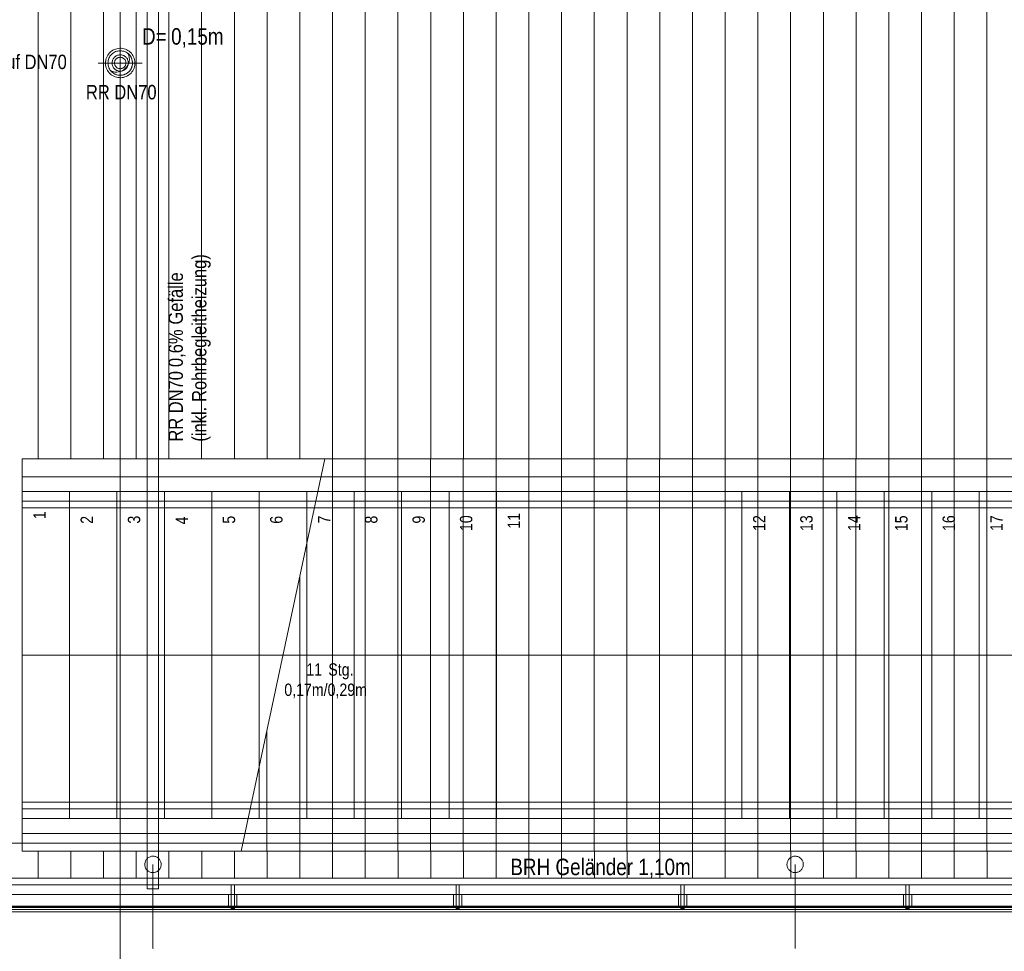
# Model space of a CAD drawing. Extents: x -620 to 300, y 62 to 1107.
# Tile 30 of 109: x -138 to -17, y 198 to 312. Entities that reach past the tile are written whole.
import ezdxf
from ezdxf.lldxf.tags import DXFTag

# ---------------------------------------------------------------- set-up
doc = ezdxf.new("R2010")
doc.units = 0
doc.layers.get('0').update_dxf_attribs({"lineweight": 35})
for name, color, linetype, lineweight, true_color in [('30 -33 Aussenwände- 7 Fassade_ Elemente', 7, 'Continuous', 9, 0x00aacc), ('30 -34 Innenwände- 6 Elemente', 7, 'Continuous', 9, 0xff6633), ('30 -35 Decken- 11 Bodendurchbruch', 7, 'Continuous', 15, 0x599559), ('30 -35 Decken- 2.2 Treppen Außen', 7, 'Continuous', 9, 0x009999), ('30 -36 Dächer- 3 Dachbeläge', 7, 'Continuous', 15, 0x9999ff), ('30 -36 Dächer- 4 Dachbekleidungen', 7, 'Continuous', 9, 0xccccff), ('40 -41 Abwasser_Wasser_Gas- 1 Abwasser + sanitäre Anlagen', 7, 'Continuous', 9, 0xff6633), ('70 -72 Beschriftung- 1 Beschriftung allgemein', 7, 'Continuous', 9, 0xff6633), ('70 -75 Raumstempel- 1 Raumstempel', 1, 'Continuous', 50, 0xff0000)]:
    doc.layers.add(name, color=color, linetype=linetype, lineweight=lineweight, true_color=true_color)
for name, color, linetype, lineweight in [('40 -41 Abwasser_Wasser_Gas- 2 Wasser-1', 7, 'Continuous', 15), ('60- 61 allgemeine Ausstattung- 4 Terrassen', 7, 'Continuous', 9), ('70 -71 Achsen- 1 Gebäudeachsen', 7, 'STRICHPUNKT2-A06G9G5P8I', 18)]:
    doc.layers.add(name, color=color, linetype=linetype, lineweight=lineweight)
doc.styles.get("Standard").update_dxf_attribs({"font": 'ARIALN.TTF'})
tags = doc.linetypes.add('grob-A06G9G5Q8I', pattern=[14, 3, -8, 3]).pattern_tags.tags
tags[8:9] = [DXFTag(74, 4), DXFTag(75, 0), DXFTag(340, '0'), DXFTag(46, 0.0), DXFTag(50, 0.0), DXFTag(44, 0.0), DXFTag(45, 0.0)]
tags[6:7] = [DXFTag(74, 4), DXFTag(75, 0), DXFTag(340, '0'), DXFTag(46, 0.0), DXFTag(50, 0.0), DXFTag(44, 0.0), DXFTag(45, 0.0)]
tags[4:5] = [DXFTag(74, 4), DXFTag(75, 0), DXFTag(340, '0'), DXFTag(46, 0.0), DXFTag(50, 0.0), DXFTag(44, 0.0), DXFTag(45, 0.0)]
tags = doc.linetypes.add('STRICHPUNKT2-A06G9G5P8I', pattern=[12.7, 6.35, -3.175, 0, -3.175]).pattern_tags.tags
tags[10:11] = [DXFTag(74, 4), DXFTag(75, 0), DXFTag(340, '0'), DXFTag(46, 0.0), DXFTag(50, 0.0), DXFTag(44, 0.0), DXFTag(45, 0.0)]
tags[8:9] = [DXFTag(74, 4), DXFTag(75, 0), DXFTag(340, '0'), DXFTag(46, 0.0), DXFTag(50, 0.0), DXFTag(44, 0.0), DXFTag(45, 0.0)]
tags[6:7] = [DXFTag(74, 4), DXFTag(75, 0), DXFTag(340, '0'), DXFTag(46, 0.0), DXFTag(50, 0.0), DXFTag(44, 0.0), DXFTag(45, 0.0)]
tags[4:5] = [DXFTag(74, 4), DXFTag(75, 0), DXFTag(340, '0'), DXFTag(46, 0.0), DXFTag(50, 0.0), DXFTag(44, 0.0), DXFTag(45, 0.0)]

# ---------------------------------------------------------------- blocks, each defined once
blk = doc.blocks.new('Referenz-A06G9G5R8I')
at = {"layer": '30 -33 Aussenwände- 7 Fassade_ Elemente', "color": 0, "linetype": 'Continuous', "ltscale": 0.13}
blk.add_line((31.72, 203.13), (-395.08, 203.13), dxfattribs=at)
at = {"layer": '30 -34 Innenwände- 6 Elemente', "color": 0, "linetype": 'Continuous', "ltscale": 0.13}
for p, q in [((31.12, 206.63), (-399.28, 206.63)), ((-398.48, 205.83), (31.12, 205.83)), ((31.12, 204.63), (-397.28, 204.63)), ((-395.48, 202.83), (31.12, 202.83))]:
    blk.add_line(p, q, dxfattribs=at)
at = {"layer": '30 -35 Decken- 11 Bodendurchbruch', "color": 0, "linetype": 'grob-A06G9G5Q8I', "lineweight": 9, "ltscale": 0.13}
for p, q in [((-125.48, 309.03), (-125.48, 303.63)), ((-128.18, 306.33), (-122.78, 306.33))]:
    blk.add_line(p, q, dxfattribs=at)
at = {"layer": '30 -35 Decken- 11 Bodendurchbruch', "color": 0, "linetype": 'Continuous', "ltscale": 0.15}
for p, q in [((-126.86, 306.91), (-126.8, 307.04)), ((-126.8, 307.04), (-126.73, 307.16)), ((-126.73, 307.16), (-126.64, 307.28)), ((-126.64, 307.28), (-126.54, 307.39)), ((-126.54, 307.39), (-126.43, 307.49)), ((-126.43, 307.49), (-126.31, 307.58)), ((-126.31, 307.58), (-126.19, 307.65)), ((-126.19, 307.65), (-126.05, 307.72)), ((-126.05, 307.72), (-125.91, 307.77)), ((-125.91, 307.77), (-125.77, 307.8)), ((-125.77, 307.8), (-125.63, 307.82)), ((-125.63, 307.82), (-125.48, 307.83)), ((-125.48, 307.83), (-125.33, 307.82)), ((-125.33, 307.82), (-125.19, 307.8)), ((-125.19, 307.8), (-125.04, 307.77)), ((-125.04, 307.77), (-124.9, 307.72)), ((-124.9, 307.72), (-124.77, 307.65)), ((-124.77, 307.65), (-124.64, 307.58)), ((-124.64, 307.58), (-124.53, 307.49)), ((-124.53, 307.49), (-124.42, 307.39)), ((-124.42, 307.39), (-124.32, 307.28)), ((-124.32, 307.28), (-124.23, 307.16)), ((-124.23, 307.16), (-124.16, 307.04)), ((-124.16, 307.04), (-124.09, 306.91)), ((-126.98, 306.33), (-126.97, 306.48)), ((-126.97, 306.18), (-126.98, 306.33)), ((-126.97, 306.48), (-126.95, 306.62)), ((-126.95, 306.04), (-126.97, 306.18)), ((-126.95, 306.62), (-126.91, 306.77)), ((-126.91, 305.9), (-126.95, 306.04)), ((-126.91, 306.77), (-126.86, 306.91)), ((-126.86, 305.76), (-126.91, 305.9)), ((-126.8, 305.62), (-126.86, 305.76)), ((-124.09, 305.76), (-124.16, 305.62)), ((-124.09, 306.91), (-124.04, 306.77)), ((-124.04, 305.9), (-124.09, 305.76)), ((-124.04, 306.77), (-124.01, 306.62)), ((-124.01, 306.04), (-124.04, 305.9)), ((-124.01, 306.62), (-123.99, 306.48)), ((-123.99, 306.18), (-124.01, 306.04)), ((-123.99, 306.48), (-123.98, 306.33)), ((-123.98, 306.33), (-123.99, 306.18)), ((-126.73, 305.5), (-126.8, 305.62)), ((-126.64, 305.38), (-126.73, 305.5)), ((-126.54, 305.27), (-126.64, 305.38)), ((-126.43, 305.17), (-126.54, 305.27)), ((-126.31, 305.08), (-126.43, 305.17)), ((-126.19, 305.01), (-126.31, 305.08)), ((-126.05, 304.95), (-126.19, 305.01)), ((-125.91, 304.9), (-126.05, 304.95)), ((-125.77, 304.86), (-125.91, 304.9)), ((-125.63, 304.84), (-125.77, 304.86)), ((-125.48, 304.83), (-125.63, 304.84)), ((-125.33, 304.84), (-125.48, 304.83)), ((-125.19, 304.86), (-125.33, 304.84)), ((-125.04, 304.9), (-125.19, 304.86)), ((-124.9, 304.95), (-125.04, 304.9)), ((-124.77, 305.01), (-124.9, 304.95)), ((-124.64, 305.08), (-124.77, 305.01)), ((-124.53, 305.17), (-124.64, 305.08)), ((-124.42, 305.27), (-124.53, 305.17)), ((-124.32, 305.38), (-124.42, 305.27)), ((-124.23, 305.5), (-124.32, 305.38)), ((-124.16, 305.62), (-124.23, 305.5))]:
    blk.add_line(p, q, dxfattribs=at)
for centre, major_axis, end_param in [((-125.94, 306.8), (-0.68, -1.43), 2.460416), ((-125.48, 306.33), (-1.15, -0.97), 3.311211)]:
    blk.add_ellipse(centre, major_axis=major_axis, ratio=1, start_param=0, end_param=end_param, dxfattribs=at)
at = {"layer": '30 -35 Decken- 2.2 Treppen Außen', "color": 0, "linetype": 'Continuous', "ltscale": 0.13}
for p, q in [((-137.48, 257.93), (-137.48, 253.93)), ((-100.48, 257.93), (-137.48, 257.93)), ((-110.68, 209.93), (-100.48, 257.93)), ((-137.48, 253.93), (-137.48, 255.73)), ((-137.48, 255.73), (-100.94, 255.73)), ((-137.48, 253.93), (-101.33, 253.93)), ((-137.48, 213.93), (-137.48, 253.93)), ((-137.48, 253.93), (-131.68, 253.93)), ((-131.68, 253.93), (-125.88, 253.93)), ((-131.68, 213.93), (-131.68, 253.93)), ((-125.88, 253.93), (-120.08, 253.93)), ((-125.88, 213.93), (-125.88, 253.93)), ((-120.08, 213.93), (-120.08, 253.93)), ((-120.08, 253.93), (-114.28, 253.93)), ((-114.28, 253.93), (-114.28, 213.93)), ((-108.48, 253.93), (-114.28, 253.93)), ((-108.48, 220.29), (-108.48, 253.93)), ((-102.68, 253.93), (-108.48, 253.93)), ((-101.33, 253.93), (-102.68, 253.93)), ((-102.68, 247.57), (-102.68, 253.93)), ((-137.48, 252.73), (-101.58, 252.73)), ((-137.48, 251.93), (-137.48, 252.73)), ((-101.75, 251.93), (-137.48, 251.93)), ((-137.48, 233.93), (-105.58, 233.93)), ((-109.4, 215.93), (-137.48, 215.93)), ((-137.48, 215.93), (-137.48, 215.13)), ((-137.48, 215.13), (-109.57, 215.13)), ((-109.83, 213.93), (-137.48, 213.93)), ((-137.48, 213.93), (-137.48, 209.93)), ((-137.48, 213.93), (-137.48, 212.13)), ((-137.48, 213.93), (-131.68, 213.93)), ((-131.68, 213.93), (-125.88, 213.93)), ((-125.88, 213.93), (-120.08, 213.93)), ((-120.08, 213.93), (-114.28, 213.93)), ((-114.28, 213.93), (-109.83, 213.93)), ((-137.48, 212.13), (-110.21, 212.13)), ((-137.48, 209.93), (-110.68, 209.93))]:
    blk.add_line(p, q, dxfattribs=at)
at = {"layer": '30 -35 Decken- 2.2 Treppen Außen', "color": 0, "linetype": 'grob-A06G9G5Q8I', "ltscale": 0.13}
for p, q in [((-110.68, 209.93), (-100.48, 257.93)), ((25.92, 257.93), (-100.48, 257.93)), ((-100.94, 255.73), (25.92, 255.73)), ((-101.33, 253.93), (25.92, 253.93)), ((-96.88, 253.93), (-101.33, 253.93)), ((-96.88, 213.93), (-96.88, 253.93)), ((-96.88, 253.93), (-91.08, 253.93)), ((-91.08, 253.93), (-85.28, 253.93)), ((-91.08, 213.93), (-91.08, 253.93)), ((-85.28, 213.93), (-85.28, 253.93)), ((-85.28, 253.93), (-79.48, 253.93)), ((-79.48, 253.93), (-49.48, 253.93)), ((-79.48, 213.93), (-79.48, 253.93)), ((-49.48, 253.93), (-43.68, 253.93)), ((-49.48, 213.93), (-49.48, 253.93)), ((-43.68, 213.93), (-43.68, 253.93)), ((-43.68, 253.93), (-37.88, 253.93)), ((-37.88, 213.93), (-37.88, 253.93)), ((-37.88, 253.93), (-32.08, 253.93)), ((-32.08, 213.93), (-32.08, 253.93)), ((-32.08, 253.93), (-26.28, 253.93)), ((-26.28, 213.93), (-26.28, 253.93)), ((-26.28, 253.93), (-20.48, 253.93)), ((-20.48, 253.93), (-14.68, 253.93)), ((-20.48, 213.93), (-20.48, 253.93)), ((25.92, 251.93), (-101.75, 251.93)), ((-101.58, 252.73), (25.92, 252.73)), ((-102.68, 213.93), (-102.68, 247.57)), ((-105.58, 233.93), (25.92, 233.93)), ((-108.48, 213.93), (-108.48, 220.29)), ((25.92, 215.93), (-109.4, 215.93)), ((-109.57, 215.13), (25.92, 215.13)), ((25.92, 213.93), (-109.83, 213.93)), ((-109.83, 213.93), (-108.48, 213.93)), ((-108.48, 213.93), (-102.68, 213.93)), ((-102.68, 213.93), (-96.88, 213.93)), ((-96.88, 213.93), (-91.08, 213.93)), ((-91.08, 213.93), (-85.28, 213.93)), ((-85.28, 213.93), (-79.48, 213.93)), ((-79.48, 213.93), (-49.48, 213.93)), ((-49.48, 213.93), (-43.68, 213.93)), ((-43.68, 213.93), (-37.88, 213.93)), ((-37.88, 213.93), (-32.08, 213.93)), ((-32.08, 213.93), (-26.28, 213.93)), ((-26.28, 213.93), (-20.48, 213.93)), ((-20.48, 213.93), (-14.68, 213.93)), ((-110.21, 212.13), (25.92, 212.13)), ((-110.68, 209.93), (25.92, 209.93))]:
    blk.add_line(p, q, dxfattribs=at)
at = {"layer": '30 -36 Dächer- 3 Dachbeläge', "color": 0, "linetype": 'Continuous', "ltscale": 0.15}
for p, q in [((-398.48, 205.83), (31.12, 205.83)), ((31.12, 202.53), (-398.48, 202.53))]:
    blk.add_line(p, q, dxfattribs=at)
at = {"layer": '30 -36 Dächer- 3 Dachbeläge', "color": 0, "lineweight": 9}
for p, q in [((-111.53, 203.23), (-111.93, 203.23)), ((-111.93, 203.23), (-111.93, 202.83)), ((-111.53, 202.83), (-111.53, 203.23)), ((-84.03, 203.23), (-84.43, 203.23)), ((-84.43, 203.23), (-84.43, 202.83)), ((-84.03, 202.83), (-84.03, 203.23)), ((-56.53, 203.23), (-56.93, 203.23)), ((-56.93, 203.23), (-56.93, 202.83)), ((-56.53, 202.83), (-56.53, 203.23)), ((-29.03, 203.23), (-29.43, 203.23)), ((-29.43, 203.23), (-29.43, 202.83)), ((-29.03, 202.83), (-29.03, 203.23))]:
    blk.add_line(p, q, dxfattribs=at)
at = {"layer": '30 -36 Dächer- 3 Dachbeläge', "color": 0, "lineweight": 0}
for points in [[(-111.93, 202.83), (-111.93, 203.23), (-111.53, 202.83)], [(-111.53, 202.83), (-111.93, 203.23), (-111.53, 203.23)], [(-84.43, 202.83), (-84.43, 203.23), (-84.03, 202.83)], [(-84.03, 202.83), (-84.43, 203.23), (-84.03, 203.23)], [(-56.93, 202.83), (-56.93, 203.23), (-56.53, 202.83)], [(-56.53, 202.83), (-56.93, 203.23), (-56.53, 203.23)], [(-29.43, 202.83), (-29.43, 203.23), (-29.03, 202.83)], [(-29.03, 202.83), (-29.43, 203.23), (-29.03, 203.23)]]:
    blk.add_solid(points, dxfattribs=at)
at = {"layer": '30 -36 Dächer- 4 Dachbekleidungen', "color": 0, "linetype": 'Continuous', "ltscale": 0.13}
for p, q in [((31.12, 206.63), (-399.28, 206.63)), ((-398.48, 205.83), (31.12, 205.83)), ((-111.53, 205.83), (-111.93, 205.83)), ((-111.93, 205.83), (-111.93, 204.63)), ((-111.53, 204.63), (-111.53, 205.83)), ((-84.03, 205.83), (-84.43, 205.83)), ((-84.43, 205.83), (-84.43, 204.63)), ((-84.03, 204.63), (-84.03, 205.83)), ((-56.53, 205.83), (-56.93, 205.83)), ((-56.93, 205.83), (-56.93, 204.63)), ((-56.53, 204.63), (-56.53, 205.83)), ((-29.03, 205.83), (-29.43, 205.83)), ((-29.43, 205.83), (-29.43, 204.63)), ((-29.03, 204.63), (-29.03, 205.83)), ((31.12, 204.63), (-397.28, 204.63)), ((-112.23, 204.63), (-112.23, 203.23)), ((-111.93, 203.23), (-111.93, 204.63)), ((-111.53, 204.63), (-111.53, 203.23)), ((-111.23, 204.63), (-111.23, 203.23)), ((-84.73, 204.63), (-84.73, 203.23)), ((-84.43, 203.23), (-84.43, 204.63)), ((-84.03, 204.63), (-84.03, 203.23)), ((-83.73, 204.63), (-83.73, 203.23)), ((-57.23, 204.63), (-57.23, 203.23)), ((-56.93, 203.23), (-56.93, 204.63)), ((-56.53, 204.63), (-56.53, 203.23)), ((-56.23, 204.63), (-56.23, 203.23)), ((-29.73, 204.63), (-29.73, 203.23)), ((-29.43, 203.23), (-29.43, 204.63)), ((-29.03, 204.63), (-29.03, 203.23)), ((-28.73, 204.63), (-28.73, 203.23)), ((-395.48, 202.83), (31.12, 202.83)), ((-112.23, 203.23), (-111.93, 203.23)), ((-111.53, 203.23), (-111.93, 203.23)), ((-111.23, 203.23), (-111.53, 203.23)), ((-84.73, 203.23), (-84.43, 203.23)), ((-84.03, 203.23), (-84.43, 203.23)), ((-83.73, 203.23), (-84.03, 203.23)), ((-57.23, 203.23), (-56.93, 203.23)), ((-56.53, 203.23), (-56.93, 203.23)), ((-56.23, 203.23), (-56.53, 203.23)), ((-29.73, 203.23), (-29.43, 203.23)), ((-29.03, 203.23), (-29.43, 203.23)), ((-28.73, 203.23), (-29.03, 203.23))]:
    blk.add_line(p, q, dxfattribs=at)
at = {"layer": '40 -41 Abwasser_Wasser_Gas- 1 Abwasser + sanitäre Anlagen', "color": 0, "linetype": 'grob-A06G9G5Q8I', "ltscale": 0.13}
for p, q in [((-122.18, 205.33), (-122.18, 319.11)), ((-120.78, 319.6), (-120.78, 205.33)), ((-125.48, 311.42), (-125.48, 306.33)), ((-120.78, 205.33), (-122.18, 205.33))]:
    blk.add_line(p, q, dxfattribs=at)
at = {"layer": '40 -41 Abwasser_Wasser_Gas- 1 Abwasser + sanitäre Anlagen', "color": 0, "linetype": 'Continuous', "lineweight": 5, "ltscale": 0.13}
for p, q in [((-125.48, 306.33), (-125.49, 306.39)), ((-125.49, 306.39), (-125.46, 306.39)), ((-125.46, 306.39), (-125.48, 306.33))]:
    blk.add_line(p, q, dxfattribs=at)
at = {"layer": '40 -41 Abwasser_Wasser_Gas- 1 Abwasser + sanitäre Anlagen', "color": 0, "lineweight": 0}
for points in [[(-125.48, 306.33), (-125.49, 306.39), (-125.48, 306.39)], [(-125.48, 306.33), (-125.48, 306.39), (-125.46, 306.39)]]:
    blk.add_solid(points, dxfattribs=at)
at = {"layer": '40 -41 Abwasser_Wasser_Gas- 2 Wasser-1', "color": 0, "linetype": 'Continuous', "ltscale": 0.15}
for p, q in [((-125.48, 306.33), (-125.48, 310.17)), ((-125.71, 308.12), (-125.54, 308.13)), ((-125.54, 308.13), (-125.36, 308.13)), ((-125.36, 308.13), (-125.19, 308.11)), ((-127.22, 306.8), (-127.16, 306.97)), ((-127.16, 306.97), (-127.09, 307.13)), ((-127.09, 307.13), (-127.01, 307.28)), ((-127.01, 307.28), (-126.91, 307.43)), ((-126.91, 307.43), (-126.79, 307.56)), ((-126.79, 307.56), (-126.67, 307.68)), ((-126.67, 307.68), (-126.53, 307.79)), ((-126.53, 307.79), (-126.38, 307.89)), ((-126.38, 307.89), (-126.22, 307.97)), ((-126.33, 306.86), (-126.27, 306.94)), ((-126.27, 306.94), (-126.21, 307.01)), ((-126.22, 307.97), (-126.06, 308.04)), ((-126.21, 307.01), (-126.14, 307.08)), ((-126.14, 307.08), (-126.06, 307.14)), ((-126.06, 308.04), (-125.89, 308.08)), ((-126.06, 307.14), (-125.98, 307.2)), ((-125.98, 307.2), (-125.89, 307.24)), ((-125.9, 306.89), (-125.85, 306.93)), ((-125.89, 308.08), (-125.71, 308.12)), ((-125.89, 307.24), (-125.8, 307.28)), ((-125.85, 306.93), (-125.79, 306.96)), ((-125.8, 307.28), (-125.71, 307.31)), ((-125.79, 306.96), (-125.72, 306.99)), ((-125.72, 306.99), (-125.66, 307.01)), ((-125.71, 307.31), (-125.61, 307.32)), ((-125.66, 307.01), (-125.59, 307.02)), ((-125.61, 307.32), (-125.51, 307.33)), ((-125.59, 307.02), (-125.52, 307.03)), ((-125.52, 307.03), (-125.46, 307.03)), ((-125.51, 307.33), (-125.41, 307.33)), ((-125.46, 307.03), (-125.39, 307.03)), ((-125.41, 307.33), (-125.32, 307.32)), ((-125.39, 307.03), (-125.32, 307.01)), ((-125.32, 307.32), (-125.22, 307.3)), ((-125.32, 307.01), (-125.25, 306.99)), ((-125.25, 306.99), (-125.19, 306.97)), ((-125.22, 307.3), (-125.13, 307.27)), ((-125.19, 308.11), (-125.01, 308.07)), ((-125.19, 306.97), (-125.13, 306.94)), ((-125.13, 307.27), (-125.04, 307.23)), ((-125.13, 306.94), (-125.07, 306.9)), ((-125.04, 307.23), (-124.95, 307.18)), ((-125.01, 308.07), (-124.84, 308.02)), ((-124.95, 307.18), (-124.87, 307.12)), ((-124.87, 307.12), (-124.79, 307.06)), ((-124.84, 308.02), (-124.68, 307.95)), ((-124.79, 307.06), (-124.73, 306.99)), ((-124.73, 306.99), (-124.67, 306.91)), ((-124.68, 307.95), (-124.53, 307.86)), ((-124.53, 307.86), (-124.38, 307.76)), ((-124.38, 307.76), (-124.25, 307.64)), ((-124.25, 307.64), (-124.12, 307.52)), ((-124.12, 307.52), (-124.02, 307.38)), ((-124.02, 307.38), (-123.92, 307.23)), ((-123.92, 307.23), (-123.84, 307.07)), ((-123.84, 307.07), (-123.77, 306.91)), ((-127.28, 306.27), (-127.27, 306.45)), ((-127.26, 306.1), (-127.28, 306.27)), ((-127.27, 306.45), (-127.25, 306.62)), ((-127.23, 305.92), (-127.26, 306.1)), ((-127.25, 306.62), (-127.22, 306.8)), ((-127.18, 305.75), (-127.23, 305.92)), ((-127.12, 305.59), (-127.18, 305.75)), ((-126.48, 306.4), (-126.46, 306.49)), ((-126.48, 306.3), (-126.48, 306.4)), ((-126.47, 306.2), (-126.48, 306.3)), ((-126.45, 306.1), (-126.47, 306.2)), ((-126.46, 306.49), (-126.44, 306.59)), ((-126.43, 306.01), (-126.45, 306.1)), ((-126.44, 306.59), (-126.41, 306.68)), ((-126.39, 305.92), (-126.43, 306.01)), ((-126.41, 306.68), (-126.38, 306.77)), ((-126.34, 305.83), (-126.39, 305.92)), ((-126.38, 306.77), (-126.33, 306.86)), ((-126.29, 305.75), (-126.34, 305.83)), ((-126.23, 305.67), (-126.29, 305.75)), ((-126.18, 306.35), (-126.17, 306.42)), ((-126.18, 306.29), (-126.18, 306.35)), ((-126.17, 306.22), (-126.18, 306.29)), ((-126.17, 306.42), (-126.16, 306.49)), ((-126.15, 306.15), (-126.17, 306.22)), ((-126.16, 306.49), (-126.14, 306.56)), ((-126.13, 306.08), (-126.15, 306.15)), ((-126.14, 306.56), (-126.12, 306.62)), ((-126.11, 306.02), (-126.13, 306.08)), ((-126.12, 306.62), (-126.08, 306.68)), ((-126.07, 305.96), (-126.11, 306.02)), ((-126.08, 306.68), (-126.05, 306.74)), ((-126.03, 305.91), (-126.07, 305.96)), ((-126.05, 306.74), (-126, 306.79)), ((-125.99, 305.85), (-126.03, 305.91)), ((-126, 306.79), (-125.96, 306.84)), ((-125.94, 305.8), (-125.99, 305.85)), ((-125.96, 306.84), (-125.9, 306.89)), ((-125.89, 305.76), (-125.94, 305.8)), ((-125.83, 305.72), (-125.89, 305.76)), ((-125.77, 305.69), (-125.83, 305.72)), ((-125.11, 305.74), (-125.17, 305.7)), ((-125.05, 305.78), (-125.11, 305.74)), ((-125.07, 306.9), (-125.02, 306.86)), ((-125, 305.82), (-125.05, 305.78)), ((-125.02, 306.86), (-124.97, 306.81)), ((-124.95, 305.87), (-125, 305.82)), ((-124.97, 306.81), (-124.92, 306.76)), ((-124.91, 305.92), (-124.95, 305.87)), ((-124.92, 306.76), (-124.88, 306.7)), ((-124.87, 305.98), (-124.91, 305.92)), ((-124.88, 306.7), (-124.85, 306.64)), ((-124.84, 306.04), (-124.87, 305.98)), ((-124.85, 306.64), (-124.82, 306.58)), ((-124.82, 306.11), (-124.84, 306.04)), ((-124.82, 306.58), (-124.8, 306.51)), ((-124.8, 306.17), (-124.82, 306.11)), ((-124.8, 306.51), (-124.79, 306.45)), ((-124.78, 306.24), (-124.8, 306.17)), ((-124.79, 306.45), (-124.78, 306.38)), ((-124.78, 306.38), (-124.78, 306.31)), ((-124.78, 306.31), (-124.78, 306.24)), ((-124.68, 305.72), (-124.75, 305.65)), ((-124.63, 305.8), (-124.68, 305.72)), ((-124.67, 306.91), (-124.61, 306.83)), ((-124.58, 305.89), (-124.63, 305.8)), ((-124.61, 306.83), (-124.57, 306.74)), ((-124.54, 305.98), (-124.58, 305.89)), ((-124.57, 306.74), (-124.53, 306.65)), ((-124.51, 306.07), (-124.54, 305.98)), ((-124.53, 306.65), (-124.5, 306.56)), ((-124.49, 306.17), (-124.51, 306.07)), ((-124.5, 306.56), (-124.49, 306.46)), ((-124.49, 306.46), (-124.48, 306.36)), ((-124.48, 306.27), (-124.49, 306.17)), ((-124.48, 306.36), (-124.48, 306.27)), ((-123.74, 305.87), (-123.79, 305.7)), ((-123.77, 306.91), (-123.73, 306.74)), ((-123.7, 306.04), (-123.74, 305.87)), ((-123.73, 306.74), (-123.69, 306.57)), ((-123.68, 306.21), (-123.7, 306.04)), ((-123.69, 306.57), (-123.68, 306.39)), ((-123.68, 306.39), (-123.68, 306.21)), ((-127.04, 305.43), (-127.12, 305.59)), ((-126.94, 305.28), (-127.04, 305.43)), ((-126.83, 305.14), (-126.94, 305.28)), ((-126.71, 305.02), (-126.83, 305.14)), ((-126.57, 304.9), (-126.71, 305.02)), ((-126.43, 304.8), (-126.57, 304.9)), ((-126.27, 304.72), (-126.43, 304.8)), ((-126.11, 304.65), (-126.27, 304.72)), ((-126.16, 305.6), (-126.23, 305.67)), ((-126.09, 305.54), (-126.16, 305.6)), ((-125.94, 304.59), (-126.11, 304.65)), ((-126.01, 305.48), (-126.09, 305.54)), ((-125.92, 305.43), (-126.01, 305.48)), ((-125.77, 304.56), (-125.94, 304.59)), ((-125.83, 305.4), (-125.92, 305.43)), ((-125.74, 305.37), (-125.83, 305.4)), ((-125.7, 305.67), (-125.77, 305.69)), ((-125.6, 304.54), (-125.77, 304.56)), ((-125.64, 305.34), (-125.74, 305.37)), ((-125.64, 305.65), (-125.7, 305.67)), ((-125.57, 305.64), (-125.64, 305.65)), ((-125.54, 305.33), (-125.64, 305.34)), ((-125.42, 304.53), (-125.6, 304.54)), ((-125.5, 305.63), (-125.57, 305.64)), ((-125.45, 305.33), (-125.54, 305.33)), ((-125.43, 305.63), (-125.5, 305.63)), ((-125.35, 305.34), (-125.45, 305.33)), ((-125.36, 305.64), (-125.43, 305.63)), ((-125.24, 304.55), (-125.42, 304.53)), ((-125.3, 305.66), (-125.36, 305.64)), ((-125.25, 305.36), (-125.35, 305.34)), ((-125.23, 305.68), (-125.3, 305.66)), ((-125.16, 305.38), (-125.25, 305.36)), ((-125.07, 304.58), (-125.24, 304.55)), ((-125.17, 305.7), (-125.23, 305.68)), ((-125.07, 305.42), (-125.16, 305.38)), ((-124.98, 305.47), (-125.07, 305.42)), ((-124.9, 304.63), (-125.07, 304.58)), ((-124.9, 305.52), (-124.98, 305.47)), ((-124.82, 305.58), (-124.9, 305.52)), ((-124.74, 304.69), (-124.9, 304.63)), ((-124.75, 305.65), (-124.82, 305.58)), ((-124.58, 304.77), (-124.74, 304.69)), ((-124.43, 304.87), (-124.58, 304.77)), ((-124.29, 304.98), (-124.43, 304.87)), ((-124.16, 305.1), (-124.29, 304.98)), ((-124.05, 305.24), (-124.16, 305.1)), ((-123.95, 305.38), (-124.05, 305.24)), ((-123.86, 305.54), (-123.95, 305.38)), ((-123.79, 305.7), (-123.86, 305.54)), ((-122.48, 208.36), (-122.47, 208.46)), ((-122.48, 208.27), (-122.48, 208.36)), ((-122.46, 208.17), (-122.48, 208.27)), ((-122.47, 208.46), (-122.45, 208.56)), ((-122.45, 208.56), (-122.43, 208.65)), ((-122.43, 208.65), (-122.39, 208.74)), ((-122.39, 208.74), (-122.34, 208.83)), ((-122.34, 208.83), (-122.29, 208.91)), ((-122.29, 208.91), (-122.23, 208.99)), ((-122.23, 208.99), (-122.16, 209.06)), ((-122.16, 209.06), (-122.09, 209.12)), ((-122.09, 209.12), (-122.01, 209.18)), ((-122.01, 209.18), (-121.92, 209.23)), ((-121.92, 209.23), (-121.83, 209.27)), ((-121.83, 209.27), (-121.74, 209.3)), ((-121.74, 209.3), (-121.64, 209.32)), ((-121.64, 209.32), (-121.54, 209.33)), ((-121.54, 209.33), (-121.45, 209.33)), ((-121.45, 209.33), (-121.35, 209.32)), ((-121.35, 209.32), (-121.25, 209.31)), ((-121.25, 209.31), (-121.16, 209.28)), ((-121.16, 209.28), (-121.07, 209.24)), ((-121.07, 209.24), (-120.98, 209.2)), ((-120.98, 209.2), (-120.9, 209.14)), ((-120.9, 209.14), (-120.82, 209.08)), ((-120.82, 209.08), (-120.75, 209.01)), ((-120.75, 209.01), (-120.68, 208.94)), ((-120.68, 208.94), (-120.63, 208.86)), ((-120.63, 208.86), (-120.58, 208.77)), ((-120.58, 208.77), (-120.54, 208.68)), ((-120.54, 208.68), (-120.51, 208.59)), ((-120.51, 208.59), (-120.49, 208.49)), ((-120.49, 208.49), (-120.48, 208.4)), ((-120.48, 208.3), (-120.49, 208.2)), ((-120.48, 208.4), (-120.48, 208.3)), ((-43.98, 208.36), (-43.97, 208.46)), ((-43.98, 208.27), (-43.98, 208.36)), ((-43.96, 208.17), (-43.98, 208.27)), ((-43.97, 208.46), (-43.95, 208.56)), ((-43.95, 208.56), (-43.93, 208.65)), ((-43.93, 208.65), (-43.89, 208.74)), ((-43.89, 208.74), (-43.84, 208.83)), ((-43.84, 208.83), (-43.79, 208.91)), ((-43.79, 208.91), (-43.73, 208.99)), ((-43.73, 208.99), (-43.66, 209.06)), ((-43.66, 209.06), (-43.59, 209.12)), ((-43.59, 209.12), (-43.51, 209.18)), ((-43.51, 209.18), (-43.42, 209.23)), ((-43.42, 209.23), (-43.33, 209.27)), ((-43.33, 209.27), (-43.24, 209.3)), ((-43.24, 209.3), (-43.14, 209.32)), ((-43.14, 209.32), (-43.04, 209.33)), ((-43.04, 209.33), (-42.95, 209.33)), ((-42.95, 209.33), (-42.85, 209.32)), ((-42.85, 209.32), (-42.75, 209.31)), ((-42.75, 209.31), (-42.66, 209.28)), ((-42.66, 209.28), (-42.57, 209.24)), ((-42.57, 209.24), (-42.48, 209.2)), ((-42.48, 209.2), (-42.4, 209.14)), ((-42.4, 209.14), (-42.32, 209.08)), ((-42.32, 209.08), (-42.25, 209.01)), ((-42.25, 209.01), (-42.18, 208.94)), ((-42.18, 208.94), (-42.13, 208.86)), ((-42.13, 208.86), (-42.08, 208.77)), ((-42.08, 208.77), (-42.04, 208.68)), ((-42.04, 208.68), (-42.01, 208.59)), ((-42.01, 208.59), (-41.99, 208.49)), ((-41.99, 208.49), (-41.98, 208.4)), ((-41.98, 208.3), (-41.99, 208.2)), ((-41.98, 208.4), (-41.98, 208.3)), ((-122.44, 208.07), (-122.46, 208.17)), ((-122.41, 207.98), (-122.44, 208.07)), ((-122.38, 207.89), (-122.41, 207.98)), ((-122.33, 207.8), (-122.38, 207.89)), ((-122.27, 207.72), (-122.33, 207.8)), ((-122.21, 207.65), (-122.27, 207.72)), ((-122.14, 207.58), (-122.21, 207.65)), ((-122.06, 207.52), (-122.14, 207.58)), ((-121.98, 207.47), (-122.06, 207.52)), ((-121.89, 207.42), (-121.98, 207.47)), ((-121.8, 207.38), (-121.89, 207.42)), ((-121.71, 207.36), (-121.8, 207.38)), ((-121.61, 207.34), (-121.71, 207.36)), ((-121.51, 207.33), (-121.61, 207.34)), ((-121.41, 207.33), (-121.51, 207.33)), ((-121.32, 207.34), (-121.41, 207.33)), ((-121.22, 207.37), (-121.32, 207.34)), ((-121.13, 207.4), (-121.22, 207.37)), ((-121.04, 207.43), (-121.13, 207.4)), ((-120.95, 207.48), (-121.04, 207.43)), ((-120.87, 207.54), (-120.95, 207.48)), ((-120.79, 207.6), (-120.87, 207.54)), ((-120.73, 207.67), (-120.79, 207.6)), ((-120.67, 207.75), (-120.73, 207.67)), ((-120.61, 207.83), (-120.67, 207.75)), ((-120.57, 207.92), (-120.61, 207.83)), ((-120.53, 208.01), (-120.57, 207.92)), ((-120.5, 208.1), (-120.53, 208.01)), ((-120.49, 208.2), (-120.5, 208.1)), ((-43.94, 208.07), (-43.96, 208.17)), ((-43.91, 207.98), (-43.94, 208.07)), ((-43.88, 207.89), (-43.91, 207.98)), ((-43.83, 207.8), (-43.88, 207.89)), ((-43.77, 207.72), (-43.83, 207.8)), ((-43.71, 207.65), (-43.77, 207.72)), ((-43.64, 207.58), (-43.71, 207.65)), ((-43.56, 207.52), (-43.64, 207.58)), ((-43.48, 207.47), (-43.56, 207.52)), ((-43.39, 207.42), (-43.48, 207.47)), ((-43.3, 207.38), (-43.39, 207.42)), ((-43.21, 207.36), (-43.3, 207.38)), ((-43.11, 207.34), (-43.21, 207.36)), ((-43.01, 207.33), (-43.11, 207.34)), ((-42.91, 207.33), (-43.01, 207.33)), ((-42.82, 207.34), (-42.91, 207.33)), ((-42.72, 207.37), (-42.82, 207.34)), ((-42.63, 207.4), (-42.72, 207.37)), ((-42.54, 207.43), (-42.63, 207.4)), ((-42.45, 207.48), (-42.54, 207.43)), ((-42.37, 207.54), (-42.45, 207.48)), ((-42.29, 207.6), (-42.37, 207.54)), ((-42.23, 207.67), (-42.29, 207.6)), ((-42.17, 207.75), (-42.23, 207.67)), ((-42.11, 207.83), (-42.17, 207.75)), ((-42.07, 207.92), (-42.11, 207.83)), ((-42.03, 208.01), (-42.07, 207.92)), ((-42, 208.1), (-42.03, 208.01)), ((-41.99, 208.2), (-42, 208.1))]:
    blk.add_line(p, q, dxfattribs=at)
at = {"layer": '60- 61 allgemeine Ausstattung- 4 Terrassen', "color": 0}
for p, q in [((-135.53, 257.93), (-135.53, 363.99)), ((-131.53, 257.93), (-131.53, 363.99)), ((-127.53, 257.93), (-127.53, 363.99)), ((-123.53, 257.93), (-123.53, 363.99)), ((-119.53, 257.93), (-119.53, 363.99)), ((-115.53, 257.93), (-115.53, 363.99)), ((-111.53, 257.93), (-111.53, 363.99)), ((-107.53, 257.93), (-107.53, 363.99)), ((-103.53, 257.93), (-103.53, 363.99)), ((-99.53, 257.93), (-99.53, 363.99)), ((-95.53, 257.93), (-95.53, 363.99)), ((-91.53, 257.93), (-91.53, 363.99)), ((-87.53, 257.93), (-87.53, 363.99)), ((-83.53, 257.93), (-83.53, 363.99)), ((-79.53, 257.93), (-79.53, 363.99)), ((-75.53, 257.93), (-75.53, 363.99)), ((-71.53, 257.93), (-71.53, 363.99)), ((-67.53, 257.93), (-67.53, 363.99)), ((-63.53, 257.93), (-63.53, 363.99)), ((-59.53, 257.93), (-59.53, 363.99)), ((-55.53, 257.93), (-55.53, 363.99)), ((-51.53, 257.93), (-51.53, 363.99)), ((-47.53, 257.93), (-47.53, 363.99)), ((-43.53, 257.93), (-43.53, 363.99)), ((-39.53, 257.93), (-39.53, 363.99)), ((-35.53, 257.93), (-35.53, 363.99)), ((-31.53, 257.93), (-31.53, 363.99)), ((-27.53, 257.93), (-27.53, 363.99)), ((-23.53, 257.93), (-23.53, 363.99)), ((-19.53, 257.93), (-19.53, 363.99)), ((-99.54, 209.93), (-99.54, 257.93)), ((-95.54, 209.93), (-95.54, 257.93)), ((-91.54, 209.93), (-91.54, 257.93)), ((-87.54, 209.93), (-87.54, 257.93)), ((-83.54, 209.93), (-83.54, 257.93)), ((-79.54, 209.93), (-79.54, 257.93)), ((-75.54, 209.93), (-75.54, 257.93)), ((-71.54, 209.93), (-71.54, 257.93)), ((-67.54, 209.93), (-67.54, 257.93)), ((-63.54, 209.93), (-63.54, 257.93)), ((-59.54, 209.93), (-59.54, 257.93)), ((-55.54, 209.93), (-55.54, 257.93)), ((-51.54, 209.93), (-51.54, 257.93)), ((-47.54, 209.93), (-47.54, 257.93)), ((-43.54, 209.93), (-43.54, 257.93)), ((-39.54, 209.93), (-39.54, 257.93)), ((-35.54, 209.93), (-35.54, 257.93)), ((-31.54, 209.93), (-31.54, 257.93)), ((-27.54, 209.93), (-27.54, 257.93)), ((-23.54, 209.92), (-23.54, 257.93)), ((-19.54, 209.92), (-19.54, 257.93)), ((-103.54, 209.93), (-103.54, 243.54)), ((-107.54, 209.93), (-107.54, 224.73)), ((-135.52, 206.63), (-135.52, 209.93)), ((-131.52, 206.63), (-131.52, 209.93)), ((-127.52, 206.63), (-127.52, 209.93)), ((-123.52, 206.63), (-123.52, 209.93)), ((-119.52, 206.63), (-119.52, 209.93)), ((-115.52, 206.63), (-115.52, 209.93)), ((-111.52, 206.63), (-111.52, 209.93)), ((-107.52, 206.63), (-107.52, 209.93)), ((-103.52, 206.63), (-103.52, 209.93)), ((-99.52, 206.63), (-99.52, 209.93)), ((-95.52, 206.63), (-95.52, 209.93)), ((-91.52, 206.63), (-91.52, 209.93)), ((-87.52, 206.63), (-87.52, 209.93)), ((-83.52, 206.63), (-83.52, 209.93)), ((-79.52, 206.63), (-79.52, 209.93)), ((-75.52, 206.63), (-75.52, 209.93)), ((-71.52, 206.63), (-71.52, 209.93)), ((-67.52, 206.63), (-67.52, 209.93)), ((-63.52, 206.63), (-63.52, 209.93)), ((-59.52, 206.63), (-59.52, 209.93)), ((-55.52, 206.63), (-55.52, 209.93)), ((-51.52, 206.63), (-51.52, 209.93)), ((-47.52, 206.63), (-47.52, 209.93)), ((-43.52, 206.63), (-43.52, 209.93)), ((-39.52, 206.63), (-39.52, 209.93)), ((-35.52, 206.63), (-35.52, 209.93)), ((-31.52, 206.63), (-31.52, 209.93)), ((-27.52, 206.63), (-27.52, 209.93)), ((-23.52, 206.63), (-23.52, 209.93)), ((-19.52, 206.63), (-19.52, 209.93))]:
    blk.add_line(p, q, dxfattribs=at)
at = {"layer": '60- 61 allgemeine Ausstattung- 4 Terrassen', "color": 0, "linetype": 'Continuous', "lineweight": 18, "ltscale": 0.18}
blk.add_line((31.12, 202.53), (-395.08, 202.53), dxfattribs=at)
at = {"layer": '70 -71 Achsen- 1 Gebäudeachsen', "color": 0, "linetype": 'STRICHPUNKT2-A06G9G5P8I', "ltscale": 0.18}
for p, q in [((-125.48, 1075.87), (-125.48, 76.43)), ((-538.53, 210.93), (76.47, 210.93))]:
    blk.add_line(p, q, dxfattribs=at)
at = {"layer": '70 -72 Beschriftung- 1 Beschriftung allgemein', "color": 0, "linetype": 'Continuous', "ltscale": 0.13}
for p, q in [((-121.48, 208.33), (-121.48, 198.04)), ((-42.98, 208.33), (-42.98, 198.04))]:
    blk.add_line(p, q, dxfattribs=at)
at = {"layer": '70 -72 Beschriftung- 1 Beschriftung allgemein', "color": 0, "linetype": 'Continuous', "lineweight": 5, "ltscale": 0.13}
for p, q in [((-121.48, 198.04), (-121.49, 198.1)), ((-121.49, 198.1), (-121.46, 198.1)), ((-121.46, 198.1), (-121.48, 198.04)), ((-42.98, 198.04), (-42.99, 198.1)), ((-42.99, 198.1), (-42.96, 198.1)), ((-42.96, 198.1), (-42.98, 198.04))]:
    blk.add_line(p, q, dxfattribs=at)
at = {"layer": '70 -72 Beschriftung- 1 Beschriftung allgemein', "color": 0, "lineweight": 0}
for points in [[(-121.48, 198.04), (-121.49, 198.1), (-121.48, 198.1)], [(-121.48, 198.04), (-121.48, 198.1), (-121.46, 198.1)], [(-42.98, 198.04), (-42.99, 198.1), (-42.98, 198.1)], [(-42.98, 198.04), (-42.98, 198.1), (-42.96, 198.1)]]:
    blk.add_solid(points, dxfattribs=at)
at = {"layer": '70 -75 Raumstempel- 1 Raumstempel', "color": 0, "linetype": 'Continuous', "ltscale": 0.5}
blk.add_line((-401.48, 203.13), (31.72, 203.13), dxfattribs=at)
at = {"layer": '30 -35 Decken- 11 Bodendurchbruch', "color": 0, "linetype": 'Continuous', "ltscale": 0.15, "char_height": 2.0138, "attachment_point": 1}
for s, insert in [('{\\fArial Narrow;D=}', (-122.82, 310.59)), ('{\\fArial Narrow;0,15m}', (-119.26, 310.59))]:
    blk.add_mtext(s, dxfattribs=dict(at, insert=insert))
at = {"layer": '30 -35 Decken- 2.2 Treppen Außen', "color": 0, "linetype": 'ByBlock', "ltscale": 0.13, "char_height": 1.5103, "attachment_point": 1}
for s, insert, rotation in [('{\\fArial Narrow;1}', (-136.12, 250.56), 90.001), ('{\\fArial Narrow;2}', (-130.32, 249.98), 90.001), ('{\\fArial Narrow;3}', (-124.55, 250.01), 90.001), ('{\\fArial Narrow;4}', (-118.72, 249.9), 90.001), ('{\\fArial Narrow;5}', (-112.95, 250), 90.001), ('{\\fArial Narrow;6}', (-107.15, 249.99), 90.001), ('{\\fArial Narrow;7}', (-101.32, 250.03), 90.001), ('{\\fArial Narrow;8}', (-95.55, 250.01), 90.001), ('{\\fArial Narrow;9}', (-89.75, 250.01), 90.001), ('{\\fArial Narrow;10}', (-83.95, 249.1), 90.001), ('{\\fArial Narrow;11}', (-78.12, 249.39), 90.001), ('{\\fArial Narrow;12}', (-48.12, 249.11), 90.001), ('{\\fArial Narrow;13}', (-42.35, 249.1), 90.001), ('{\\fArial Narrow;14}', (-36.52, 249.1), 90.001), ('{\\fArial Narrow;15}', (-30.75, 249.08), 90.001), ('{\\fArial Narrow;16}', (-24.95, 249.1), 90.001), ('{\\fArial Narrow;17}', (-19.12, 249.1), 90.001), ('{\\fArial Narrow;11}', (-102.73, 232.92), 0.001), ('{\\fArial Narrow;Stg.}', (-100.04, 232.92), 0.001), ('{\\fArial Narrow;0,17m/0,29m}', (-105.42, 230.44), 0.001)]:
    blk.add_mtext(s, dxfattribs=dict(at, insert=insert, rotation=rotation))
at = {"layer": '70 -72 Beschriftung- 1 Beschriftung allgemein', "color": 0, "linetype": 'Continuous', "ltscale": 0.13, "attachment_point": 1}
for s, insert, char_height in [('{\\fArial Narrow;Drosselablauf}', (-150.07, 307.35), 1.7621), ('{\\fArial Narrow;DN70}', (-137.17, 307.35), 1.7621), ('{\\fArial Narrow;RR DN70}', (-129.67, 303.65), 1.7621), ('{\\fArial Narrow;BRH Geländer 1,10m}', (-77.79, 209.03), 2.0138)]:
    blk.add_mtext(s, dxfattribs=dict(at, insert=insert, char_height=char_height))
at = {"layer": '70 -72 Beschriftung- 1 Beschriftung allgemein', "color": 0, "linetype": 'Continuous', "ltscale": 0.13, "char_height": 1.7621, "attachment_point": 1, "rotation": 90}
for s, insert in [('{\\fArial Narrow;Rohrbegleitheizung)}', (-116.71, 264.89)), ('{\\fArial Narrow;Gefälle}', (-119.58, 274.34)), ('{\\fArial Narrow;0,6%}', (-119.58, 269.15)), ('{\\fArial Narrow;DN70}', (-119.58, 263.5)), ('{\\fArial Narrow;(inkl.}', (-116.71, 260.03)), ('{\\fArial Narrow;RR}', (-119.58, 260.03))]:
    blk.add_mtext(s, dxfattribs=dict(at, insert=insert))

msp = doc.modelspace()

# ---------------------------------------------------------------- block references
at = {"color": 8, "lineweight": 25, "ltscale": 0.25, "true_color": 0x808080}
msp.add_blockref('Referenz-A06G9G5R8I', (0, 0), dxfattribs=at)

doc.saveas('drawing.dxf')
